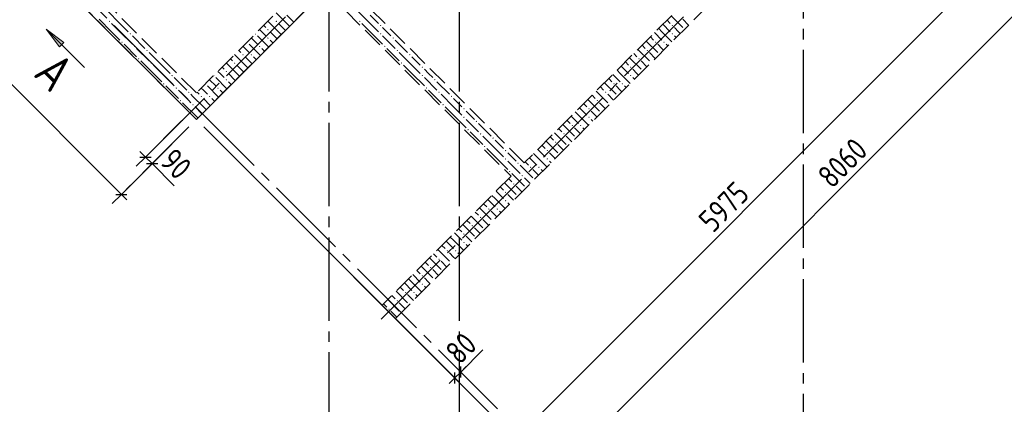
# Model space of a CAD drawing. Header units: millimetres. Extents: x 0 to 34506, y 0 to 42000.
# Tile 3 of 15: x 8085 to 17532, y 9201 to 12889. Entities that reach past the tile are written whole.
import ezdxf

# ---------------------------------------------------------------- set-up
doc = ezdxf.new("R2010")
doc.units = ezdxf.units.MM
doc.linetypes.add('______2', pattern=[270, 200, -70])
doc.linetypes.add('______5', pattern=[1100, 800, -100, 100, -100])
for name, color, linetype, lineweight in [('Standard', 7, 'Continuous', 25), ('ЖБ Перекрытие верхний уровень', 7, 'Continuous', 35), ('ЖБ Стена верхний уровень', 7, 'Continuous', 35), ('Оси', 40, '______5', 18), ('Размерная выноска', 7, 'Continuous', 13), ('Узлы символ', 7, 'Continuous', 25)]:
    doc.layers.add(name, color=color, linetype=linetype, lineweight=lineweight)
doc.styles.add('GOST 2.304-81', font='txt')
doc.styles.add('ISOCPEUR', font='txt')

msp = doc.modelspace()

# ---------------------------------------------------------------- hatches: boundary and pattern name
at = {"layer": 'ЖБ Стена верхний уровень', "linetype": 'Continuous', "lineweight": 18, "transparency": 33554687}
for points in [[(8941, 12873.1), (8947.5, 12879.6), (8954, 12873.1), (8947.5, 12866.6)], [(10541, 12873.1), (10547.5, 12879.6), (10554, 12873.1), (10547.5, 12866.6)], [(11341, 12873.1), (11347.5, 12879.6), (11354, 12873.1), (11347.5, 12866.6)], [(9141, 12753.1), (9147.5, 12759.6), (9154, 12753.1), (9147.5, 12746.6)], [(10350.2, 12756.9), (10354, 12753.1), (10347.5, 12746.6), (10343.7, 12750.4)], [(10461, 12793.1), (10467.5, 12799.6), (10474, 12793.1), (10467.5, 12786.6)], [(11541, 12833.1), (11547.5, 12839.6), (11554, 12833.1), (11547.5, 12826.6)], [(11541, 12753.1), (11547.5, 12759.6), (11554, 12753.1), (11547.5, 12746.6)], [(14341, 12833.1), (14347.5, 12839.6), (14354, 12833.1), (14347.5, 12826.6)], [(14341, 12753.1), (14347.5, 12759.6), (14354, 12753.1), (14347.5, 12746.6)], [(9061, 12673.1), (9067.5, 12679.6), (9074, 12673.1), (9067.5, 12666.6)], [(10270.2, 12676.9), (10274, 12673.1), (10267.5, 12666.6), (10263.7, 12670.4)], [(10461, 12713.1), (10467.5, 12719.6), (10474, 12713.1), (10467.5, 12706.6)], [(11661, 12713.1), (11667.5, 12719.6), (11674, 12713.1), (11667.5, 12706.6)], [(14181, 12673.1), (14187.5, 12679.6), (14194, 12673.1), (14187.5, 12666.6)], [(14261, 12673.1), (14267.5, 12679.6), (14274, 12673.1), (14267.5, 12666.6)], [(9181, 12633.1), (9187.5, 12639.6), (9194, 12633.1), (9187.5, 12626.6)], [(9301, 12593.1), (9307.5, 12599.6), (9314, 12593.1), (9307.5, 12586.6)], [(10381, 12633.1), (10387.5, 12639.6), (10394, 12633.1), (10387.5, 12626.6)], [(11581, 12633.1), (11587.5, 12639.6), (11594, 12633.1), (11587.5, 12626.6)], [(11701, 12593.1), (11707.5, 12599.6), (11714, 12593.1), (11707.5, 12586.6)], [(14101, 12593.1), (14107.5, 12599.6), (14114, 12593.1), (14107.5, 12586.6)], [(9221, 12513.1), (9227.5, 12519.6), (9234, 12513.1), (9227.5, 12506.6)], [(9341, 12473.1), (9347.5, 12479.6), (9354, 12473.1), (9347.5, 12466.6)], [(10141, 12473.1), (10147.5, 12479.6), (10154, 12473.1), (10147.5, 12466.6)], [(10221, 12553.1), (10227.5, 12559.6), (10234, 12553.1), (10227.5, 12546.6)], [(10301, 12553.1), (10307.5, 12559.6), (10314, 12553.1), (10307.5, 12546.6)], [(11741, 12473.1), (11747.5, 12479.6), (11754, 12473.1), (11747.5, 12466.6)], [(11821, 12553.1), (11827.5, 12559.6), (11834, 12553.1), (11827.5, 12546.6)], [(14021, 12513.1), (14027.5, 12519.6), (14034, 12513.1), (14027.5, 12506.6)], [(10061, 12393.1), (10067.5, 12399.6), (10074, 12393.1), (10067.5, 12386.6)], [(11941, 12433.1), (11947.5, 12439.6), (11954, 12433.1), (11947.5, 12426.6)], [(13941, 12433.1), (13947.5, 12439.6), (13954, 12433.1), (13947.5, 12426.6)], [(9541, 12353.1), (9547.5, 12359.6), (9554, 12353.1), (9547.5, 12346.6)], [(9950.2, 12356.9), (9954, 12353.1), (9947.5, 12346.6), (9943.7, 12350.4)], [(10061, 12313.1), (10067.5, 12319.6), (10074, 12313.1), (10067.5, 12306.6)], [(11941, 12353.1), (11947.5, 12359.6), (11954, 12353.1), (11947.5, 12346.6)], [(12061, 12313.1), (12067.5, 12319.6), (12074, 12313.1), (12067.5, 12306.6)], [(13941, 12353.1), (13947.5, 12359.6), (13954, 12353.1), (13947.5, 12346.6)], [(9461, 12273.1), (9467.5, 12279.6), (9474, 12273.1), (9467.5, 12266.6)], [(9581, 12233.1), (9587.5, 12239.6), (9594, 12233.1), (9587.5, 12226.6)], [(9701, 12193.1), (9707.5, 12199.6), (9714, 12193.1), (9707.5, 12186.6)], [(9870.2, 12276.9), (9874, 12273.1), (9867.5, 12266.6), (9863.7, 12270.4)], [(9981, 12233.1), (9987.5, 12239.6), (9994, 12233.1), (9987.5, 12226.6)], [(11981, 12233.1), (11987.5, 12239.6), (11994, 12233.1), (11987.5, 12226.6)], [(12101, 12193.1), (12107.5, 12199.6), (12114, 12193.1), (12107.5, 12186.6)], [(13701, 12193.1), (13707.5, 12199.6), (13714, 12193.1), (13707.5, 12186.6)], [(13781, 12273.1), (13787.5, 12279.6), (13794, 12273.1), (13787.5, 12266.6)], [(13861, 12273.1), (13867.5, 12279.6), (13874, 12273.1), (13867.5, 12266.6)], [(9621, 12113.1), (9627.5, 12119.6), (9634, 12113.1), (9627.5, 12106.6)], [(9821, 12153.1), (9827.5, 12159.6), (9834, 12153.1), (9827.5, 12146.6)], [(9901, 12153.1), (9907.5, 12159.6), (9914, 12153.1), (9907.5, 12146.6)], [(12221, 12153.1), (12227.5, 12159.6), (12234, 12153.1), (12227.5, 12146.6)], [(13621, 12113.1), (13627.5, 12119.6), (13634, 12113.1), (13627.5, 12106.6)], [(9741, 12073.1), (9747.5, 12079.6), (9754, 12073.1), (9747.5, 12066.6)], [(12141, 12073.1), (12147.5, 12079.6), (12154, 12073.1), (12147.5, 12066.6)], [(12341, 12033.1), (12347.5, 12039.6), (12354, 12033.1), (12347.5, 12026.6)], [(13541, 12033.1), (13547.5, 12039.6), (13554, 12033.1), (13547.5, 12026.6)], [(12341, 11953.1), (12347.5, 11959.6), (12354, 11953.1), (12347.5, 11946.6)], [(12461, 11913.1), (12467.5, 11919.6), (12474, 11913.1), (12467.5, 11906.6)], [(13541, 11953.1), (13547.5, 11959.6), (13554, 11953.1), (13547.5, 11946.6)], [(12381, 11833.1), (12387.5, 11839.6), (12394, 11833.1), (12387.5, 11826.6)], [(13381, 11873.1), (13387.5, 11879.6), (13394, 11873.1), (13387.5, 11866.6)], [(13461, 11873.1), (13467.5, 11879.6), (13474, 11873.1), (13467.5, 11866.6)], [(12501, 11793.1), (12507.5, 11799.6), (12514, 11793.1), (12507.5, 11786.6)], [(12621, 11753.1), (12627.5, 11759.6), (12634, 11753.1), (12627.5, 11746.6)], [(13221, 11713.1), (13227.5, 11719.6), (13234, 11713.1), (13227.5, 11706.6)], [(13301, 11793.1), (13307.5, 11799.6), (13314, 11793.1), (13307.5, 11786.6)], [(12541, 11673.1), (12547.5, 11679.6), (12554, 11673.1), (12547.5, 11666.6)], [(12741, 11633.1), (12747.5, 11639.6), (12754, 11633.1), (12747.5, 11626.6)], [(13141, 11633.1), (13147.5, 11639.6), (13154, 11633.1), (13147.5, 11626.6)], [(12741, 11553.1), (12747.5, 11559.6), (12754, 11553.1), (12747.5, 11546.6)], [(13141, 11553.1), (13147.5, 11559.6), (13154, 11553.1), (13147.5, 11546.6)], [(12781, 11433.1), (12787.5, 11439.6), (12794, 11433.1), (12787.5, 11426.6)], [(12861, 11513.1), (12867.5, 11519.6), (12874, 11513.1), (12867.5, 11506.6)], [(12981, 11473.1), (12987.5, 11479.6), (12994, 11473.1), (12987.5, 11466.6)], [(13061, 11473.1), (13067.5, 11479.6), (13074, 11473.1), (13067.5, 11466.6)], [(12901, 11393.1), (12907.5, 11399.6), (12914, 11393.1), (12907.5, 11386.6)], [(12821, 11313.1), (12827.5, 11319.6), (12834, 11313.1), (12827.5, 11306.6)], [(12741, 11233.1), (12747.5, 11239.6), (12754, 11233.1), (12747.5, 11226.6)], [(12741, 11153.1), (12747.5, 11159.6), (12754, 11153.1), (12747.5, 11146.6)], [(12581, 11073.1), (12587.5, 11079.6), (12594, 11073.1), (12587.5, 11066.6)], [(12661, 11073.1), (12667.5, 11079.6), (12674, 11073.1), (12667.5, 11066.6)], [(12501, 10993.1), (12507.5, 10999.6), (12514, 10993.1), (12507.5, 10986.6)], [(12421, 10913.1), (12427.5, 10919.6), (12434, 10913.1), (12427.5, 10906.6)], [(12341, 10833.1), (12347.5, 10839.6), (12354, 10833.1), (12347.5, 10826.6)], [(12181, 10673.1), (12187.5, 10679.6), (12194, 10673.1), (12187.5, 10666.6)], [(12261, 10673.1), (12267.5, 10679.6), (12274, 10673.1), (12267.5, 10666.6)], [(12341, 10753.1), (12347.5, 10759.6), (12354, 10753.1), (12347.5, 10746.6)], [(12101, 10593.1), (12107.5, 10599.6), (12114, 10593.1), (12107.5, 10586.6)], [(12021, 10513.1), (12027.5, 10519.6), (12034, 10513.1), (12027.5, 10506.6)], [(11941, 10433.1), (11947.5, 10439.6), (11954, 10433.1), (11947.5, 10426.6)], [(11941, 10353.1), (11947.5, 10359.6), (11954, 10353.1), (11947.5, 10346.6)], [(11781, 10273.1), (11787.5, 10279.6), (11794, 10273.1), (11787.5, 10266.6)], [(11861, 10273.1), (11867.5, 10279.6), (11874, 10273.1), (11867.5, 10266.6)], [(11621, 10113.1), (11627.5, 10119.6), (11634, 10113.1), (11627.5, 10106.6)], [(11701, 10193.1), (11707.5, 10199.6), (11714, 10193.1), (11707.5, 10186.6)]]:
    msp.add_hatch(color=7, dxfattribs=at).paths.add_polyline_path(points, flags=16)
at = {"layer": 'Узлы символ', "linetype": 'Continuous', "lineweight": 13, "transparency": 33554687}
msp.add_hatch(color=7, dxfattribs=at).paths.add_polyline_path([(8467.2, 12627.3), (8340, 12797), (8509.7, 12669.7)], flags=16)

# ---------------------------------------------------------------- linework, layer by layer
at = {"layer": 'Standard', "color": 7, "linetype": 'Continuous', "lineweight": 13, "transparency": 33554687}
for p, q in [((5942.9, 14331.7), (9061.3, 11213.4)), ((13258, 8567.5), (18957.3, 14266.7)), ((17067.7, 13094.5), (12842.7, 8869.6)), ((9292.5, 11571.9), (9239.4, 11624.9)), ((9292.5, 11571.9), (9356.1, 11508.2)), ((9356.1, 11508.2), (9409.1, 11455.2)), ((9061.3, 11213.4), (9114.3, 11160.4)), ((12316.1, 9509.3), (12369.2, 9562.4)), ((12259.6, 9452.8), (12206.5, 9399.7)), ((12259.6, 9452.8), (12316.1, 9509.3))]:
    msp.add_line(p, q, dxfattribs=at)
at = {"layer": 'Standard', "color": 251, "linetype": 'Continuous', "lineweight": -3, "true_color": 0x656565, "transparency": 33554687}
for p, q in [((9061.3, 11213.4), (9709.4, 11861.5)), ((12259.6, 9452.8), (9850.8, 11861.5)), ((12842.7, 8869.6), (9850.8, 11861.5)), ((9292.5, 11571.9), (9380.9, 11660.3)), ((9292.5, 11571.9), (9204.1, 11483.5)), ((9356.1, 11508.2), (9444.5, 11596.6)), ((9356.1, 11508.2), (9267.7, 11419.8)), ((9061.3, 11213.4), (9149.7, 11301.8)), ((9061.3, 11213.4), (8972.9, 11125)), ((12259.6, 9452.8), (12171.2, 9541.2)), ((12316.1, 9509.3), (12227.7, 9597.7)), ((12259.6, 9452.8), (12347.9, 9364.4)), ((12316.1, 9509.3), (12404.5, 9421)), ((12316.1, 9509.3), (12316.1, 9509.3))]:
    msp.add_line(p, q, dxfattribs=at)
at = {"layer": 'Standard', "color": 7, "linetype": 'Continuous', "lineweight": 25, "transparency": 33554687}
for p, q in [((9239.4, 11571.9), (9345.5, 11571.9)), ((9303.1, 11508.2), (9409.1, 11508.2)), ((9008.2, 11213.4), (9114.3, 11213.4)), ((12316.1, 9456.3), (12316.1, 9562.4)), ((12259.6, 9399.7), (12259.6, 9505.8))]:
    msp.add_line(p, q, dxfattribs=at)
at = {"layer": 'Standard', "color": 251, "linetype": 'Continuous', "lineweight": -3, "true_color": 0x656565, "transparency": 33554687}
for points in [[(9292.5, 11571.9), (9638.8, 11918.2), (9638.8, 11918.2), (9645.8, 11925.2)], [(9356.1, 11508.2), (9384, 11536.1), (9384, 11536.1), (9709.4, 11861.5)]]:
    msp.add_lwpolyline(points, dxfattribs=at)
at = {"layer": 'ЖБ Перекрытие верхний уровень', "color": 7, "linetype": 'Continuous', "lineweight": 35, "transparency": 33554687}
for p, q in [((9780.1, 11932.2), (14005.1, 16157.2)), ((7213.3, 14499), (9780.1, 11932.2))]:
    msp.add_line(p, q, dxfattribs=at)
at = {"layer": 'ЖБ Стена верхний уровень', "color": 251, "linetype": '______2', "lineweight": 13, "true_color": 0x656565, "transparency": 33554687}
for p, q in [((17777.5, 16365.8), (12926.7, 11515)), ((11689.3, 10023), (17904.8, 16238.5)), ((11661, 14067.7), (9780.1, 12186.8)), ((9780.1, 12186.8), (8578, 13388.9)), ((8450.7, 13261.6), (9652.8, 12059.5)), ((12926.7, 11515), (11144.8, 13296.9)), ((9780.1, 11932.2), (11017.5, 13169.7)), ((11017.5, 13169.7), (12799.4, 11387.8)), ((9652.8, 12059.5), (9780.1, 11932.2)), ((12799.4, 11387.8), (11562, 10150.3)), ((11562, 10150.3), (11689.3, 10023))]:
    msp.add_line(p, q, dxfattribs=at)
at = {"layer": 'ЖБ Стена верхний уровень', "color": 9, "linetype": 'Continuous', "lineweight": 18, "true_color": 0xc7c7c7, "transparency": 33554687}
for p, q in [((9047.5, 12853.1), (8927.5, 12973.1)), ((10647.5, 12853.1), (10547, 12953.6)), ((11447.5, 12853.1), (11327.5, 12973.1)), ((8967.5, 12773.1), (8847.5, 12893.1)), ((8967.5, 12853.1), (9047.5, 12773.1)), ((9047.5, 12853.1), (9127.5, 12773.1)), ((10567.5, 12773.1), (10467, 12873.6)), ((10567.5, 12853.1), (10634.2, 12786.4)), ((10647.5, 12933.1), (10714.2, 12866.4)), ((10647.5, 12853.1), (10674.2, 12826.4)), ((11367.5, 12853.1), (11447.5, 12773.1)), ((11447.5, 12933.1), (11527.5, 12853.1)), ((11447.5, 12853.1), (11527.5, 12773.1)), ((14296.1, 12884.5), (14327.5, 12853.1)), ((14336.1, 12924.5), (14447.5, 12813.1)), ((14503.4, 12837.2), (14447.5, 12893.1)), ((8967.5, 12773.1), (9047.5, 12693.1)), ((9047.5, 12773.1), (9167.5, 12653.1)), ((10407.5, 12773.1), (10387, 12793.6)), ((10447.5, 12733.1), (10407.5, 12773.1)), ((10427, 12833.6), (10447.5, 12813.1)), ((10487.5, 12773.1), (10554.2, 12706.4)), ((10567.5, 12773.1), (10594.2, 12746.4)), ((11447.5, 12773.1), (11567.5, 12653.1)), ((11607.5, 12773.1), (11567.5, 12813.1)), ((11647.5, 12733.1), (11607.5, 12773.1)), ((14176.1, 12764.5), (14247.5, 12693.1)), ((14216.1, 12804.5), (14247.5, 12773.1)), ((14247.5, 12773.1), (14343.4, 12677.2)), ((14256.1, 12844.5), (14327.5, 12773.1)), ((14407.5, 12773.1), (14367.5, 12813.1)), ((14423.4, 12757.2), (14407.5, 12773.1)), ((9167.5, 12733.1), (9287.5, 12613.1)), ((10307, 12713.6), (10367.5, 12653.1)), ((10367.5, 12733.1), (10474.2, 12626.4)), ((10487.5, 12693.1), (10514.2, 12666.4)), ((11567.5, 12733.1), (11687.5, 12613.1)), ((11687.5, 12693.1), (11807.5, 12573.1)), ((14096.1, 12684.5), (14207.5, 12573.1)), ((14136.1, 12724.5), (14167.5, 12693.1)), ((14367.5, 12733.1), (14383.4, 12717.2)), ((9087.5, 12653.1), (9207.5, 12533.1)), ((9207.5, 12613.1), (9327.5, 12493.1)), ((9447.5, 12453.1), (9327.5, 12573.1)), ((10187, 12593.6), (10207.5, 12573.1)), ((10247.5, 12613.1), (10227, 12633.6)), ((10287.5, 12573.1), (10247.5, 12613.1)), ((10287.5, 12653.1), (10394.2, 12546.4)), ((10407.5, 12613.1), (10434.2, 12586.4)), ((11607.5, 12613.1), (11727.5, 12493.1)), ((11847.5, 12453.1), (11727.5, 12573.1)), ((13976.1, 12564.5), (14007.5, 12533.1)), ((14016.1, 12604.5), (14127.5, 12493.1)), ((14056.1, 12644.5), (14087.5, 12613.1)), ((14183.4, 12517.2), (14127.5, 12573.1)), ((14247.5, 12613.1), (14207.5, 12653.1)), ((14263.4, 12597.2), (14247.5, 12613.1)), ((14287.5, 12653.1), (14303.4, 12637.2)), ((9367.5, 12373.1), (9247.5, 12493.1)), ((10167.5, 12373.1), (10067, 12473.6)), ((10107, 12513.6), (10127.5, 12493.1)), ((10247.5, 12453.1), (10147, 12553.6)), ((10247.5, 12533.1), (10314.2, 12466.4)), ((10327.5, 12533.1), (10354.2, 12506.4)), ((11847.5, 12533.1), (11927.5, 12453.1)), ((13896.1, 12484.5), (13927.5, 12453.1)), ((13936.1, 12524.5), (14047.5, 12413.1)), ((14103.4, 12437.2), (14047.5, 12493.1)), ((9367.5, 12453.1), (9447.5, 12373.1)), ((9447.5, 12453.1), (9527.5, 12373.1)), ((10007.5, 12373.1), (9987, 12393.6)), ((10027, 12433.6), (10047.5, 12413.1)), ((10167.5, 12453.1), (10234.2, 12386.4)), ((10247.5, 12453.1), (10274.2, 12426.4)), ((11767.5, 12453.1), (11847.5, 12373.1)), ((11847.5, 12453.1), (11927.5, 12373.1)), ((12007.5, 12373.1), (11967.5, 12413.1)), ((13816.1, 12404.5), (13847.5, 12373.1)), ((13856.1, 12444.5), (13927.5, 12373.1)), ((14007.5, 12373.1), (13967.5, 12413.1)), ((9367.5, 12373.1), (9447.5, 12293.1)), ((9447.5, 12373.1), (9567.5, 12253.1)), ((9567.5, 12333.1), (9687.5, 12213.1)), ((9907, 12313.6), (9967.5, 12253.1)), ((9967.5, 12333.1), (10074.2, 12226.4)), ((10047.5, 12333.1), (10007.5, 12373.1)), ((10087.5, 12373.1), (10154.2, 12306.4)), ((10087.5, 12293.1), (10114.2, 12266.4)), ((10167.5, 12373.1), (10194.2, 12346.4)), ((11847.5, 12373.1), (11967.5, 12253.1)), ((11967.5, 12333.1), (12087.5, 12213.1)), ((12047.5, 12333.1), (12007.5, 12373.1)), ((12087.5, 12293.1), (12207.5, 12173.1)), ((13696.1, 12284.5), (13807.5, 12173.1)), ((13736.1, 12324.5), (13767.5, 12293.1)), ((13776.1, 12364.5), (13847.5, 12293.1)), ((13847.5, 12373.1), (13943.4, 12277.2)), ((13967.5, 12333.1), (13983.4, 12317.2)), ((14023.4, 12357.2), (14007.5, 12373.1)), ((9487.5, 12253.1), (9607.5, 12133.1)), ((9607.5, 12213.1), (9707, 12113.6)), ((9787, 12193.6), (9807.5, 12173.1)), ((9847.5, 12213.1), (9827, 12233.6)), ((9887.5, 12173.1), (9847.5, 12213.1)), ((9887.5, 12253.1), (9994.2, 12146.4)), ((10007.5, 12213.1), (10034.2, 12186.4)), ((12007.5, 12213.1), (12127.5, 12093.1)), ((13616.1, 12204.5), (13727.5, 12093.1)), ((13656.1, 12244.5), (13687.5, 12213.1)), ((13847.5, 12213.1), (13807.5, 12253.1)), ((13863.4, 12197.2), (13847.5, 12213.1)), ((13887.5, 12253.1), (13903.4, 12237.2)), ((9667, 12073.6), (9647.5, 12093.1)), ((9707, 12113.6), (9727.5, 12093.1)), ((9747, 12153.6), (9727.5, 12173.1)), ((9847.5, 12053.1), (9747, 12153.6)), ((9847.5, 12133.1), (9914.2, 12066.4)), ((9927.5, 12133.1), (9954.2, 12106.4)), ((12247.5, 12053.1), (12127.5, 12173.1)), ((12247.5, 12133.1), (12327.5, 12053.1)), ((13536.1, 12124.5), (13647.5, 12013.1)), ((13576.1, 12164.5), (13607.5, 12133.1)), ((13703.4, 12037.2), (13647.5, 12093.1)), ((13783.4, 12117.2), (13727.5, 12173.1)), ((9767.5, 11973.1), (9667, 12073.6)), ((9767.5, 12053.1), (9834.2, 11986.4)), ((9847.5, 12053.1), (9874.2, 12026.4)), ((12167.5, 12053.1), (12247.5, 11973.1)), ((12247.5, 12053.1), (12327.5, 11973.1)), ((12407.5, 11973.1), (12367.5, 12013.1)), ((13416.1, 12004.5), (13447.5, 11973.1)), ((13456.1, 12044.5), (13527.5, 11973.1)), ((13496.1, 12084.5), (13527.5, 12053.1)), ((13607.5, 11973.1), (13567.5, 12013.1)), ((9767.5, 11973.1), (9794.2, 11946.4)), ((12247.5, 11973.1), (12367.5, 11853.1)), ((12367.5, 11933.1), (12487.5, 11813.1)), ((12447.5, 11933.1), (12407.5, 11973.1)), ((13336.1, 11924.5), (13367.5, 11893.1)), ((13376.1, 11964.5), (13447.5, 11893.1)), ((13447.5, 11973.1), (13543.4, 11877.2)), ((13567.5, 11933.1), (13583.4, 11917.2)), ((13623.4, 11957.2), (13607.5, 11973.1)), ((12407.5, 11813.1), (12527.5, 11693.1)), ((12487.5, 11893.1), (12607.5, 11773.1)), ((13256.1, 11844.5), (13287.5, 11813.1)), ((13296.1, 11884.5), (13407.5, 11773.1)), ((13447.5, 11813.1), (13407.5, 11853.1)), ((13463.4, 11797.2), (13447.5, 11813.1)), ((13487.5, 11853.1), (13503.4, 11837.2)), ((12647.5, 11653.1), (12527.5, 11773.1)), ((12647.5, 11733.1), (12727.5, 11653.1)), ((13136.1, 11724.5), (13247.5, 11613.1)), ((13176.1, 11764.5), (13207.5, 11733.1)), ((13216.1, 11804.5), (13327.5, 11693.1)), ((13383.4, 11717.2), (13327.5, 11773.1)), ((12567.5, 11653.1), (12647.5, 11573.1)), ((12647.5, 11653.1), (12727.5, 11573.1)), ((13056.1, 11644.5), (13127.5, 11573.1)), ((13096.1, 11684.5), (13127.5, 11653.1)), ((13303.4, 11637.2), (13247.5, 11693.1)), ((12647.5, 11573.1), (12767.5, 11453.1)), ((12807.5, 11573.1), (12767.5, 11613.1)), ((12767.5, 11533.1), (12856.1, 11444.4)), ((12847.5, 11533.1), (12807.5, 11573.1)), ((12976.1, 11564.5), (13047.5, 11493.1)), ((13016.1, 11604.5), (13047.5, 11573.1)), ((13047.5, 11573.1), (13143.4, 11477.2)), ((13207.5, 11573.1), (13167.5, 11613.1)), ((13167.5, 11533.1), (13183.4, 11517.2)), ((13223.4, 11557.2), (13207.5, 11573.1)), ((12856.1, 11444.5), (12887.5, 11413.1)), ((12887.5, 11493.1), (12896.1, 11484.4)), ((12896.1, 11484.5), (13007.5, 11373.1)), ((12936.1, 11524.5), (12967.5, 11493.1)), ((13047.5, 11413.1), (13007.5, 11453.1)), ((13087.5, 11453.1), (13103.4, 11437.2)), ((12776.1, 11364.5), (12807.5, 11333.1)), ((12807.5, 11413.1), (12816.1, 11404.5)), ((12816.1, 11404.5), (12927.5, 11293.1)), ((12983.4, 11317.2), (12927.5, 11373.1)), ((13063.4, 11397.2), (13047.5, 11413.1)), ((12656.1, 11244.5), (12727.5, 11173.1)), ((12696.1, 11284.5), (12727.5, 11253.1)), ((12736.1, 11324.5), (12847.5, 11213.1)), ((12903.4, 11237.2), (12847.5, 11293.1)), ((12576.1, 11164.5), (12647.5, 11093.1)), ((12616.1, 11204.5), (12647.5, 11173.1)), ((12647.5, 11173.1), (12743.4, 11077.2)), ((12807.5, 11173.1), (12767.5, 11213.1)), ((12823.4, 11157.2), (12807.5, 11173.1)), ((12496.1, 11084.5), (12607.5, 10973.1)), ((12536.1, 11124.5), (12567.5, 11093.1)), ((12647.5, 11013.1), (12607.5, 11053.1)), ((12687.5, 11053.1), (12703.4, 11037.2)), ((12767.5, 11133.1), (12783.4, 11117.2)), ((12376.1, 10964.5), (12407.5, 10933.1)), ((12416.1, 11004.5), (12527.5, 10893.1)), ((12456.1, 11044.5), (12487.5, 11013.1)), ((12583.4, 10917.2), (12527.5, 10973.1)), ((12663.4, 10997.2), (12647.5, 11013.1)), ((12296.1, 10884.5), (12327.5, 10853.1)), ((12336.1, 10924.5), (12447.5, 10813.1)), ((12503.4, 10837.2), (12447.5, 10893.1)), ((12216.1, 10804.5), (12247.5, 10773.1)), ((12247.5, 10773.1), (12343.4, 10677.2)), ((12256.1, 10844.5), (12327.5, 10773.1)), ((12407.5, 10773.1), (12367.5, 10813.1)), ((12423.4, 10757.2), (12407.5, 10773.1)), ((12096.1, 10684.5), (12207.5, 10573.1)), ((12136.1, 10724.5), (12167.5, 10693.1)), ((12176.1, 10764.5), (12247.5, 10693.1)), ((12367.5, 10733.1), (12383.4, 10717.2)), ((12016.1, 10604.5), (12127.5, 10493.1)), ((12056.1, 10644.5), (12087.5, 10613.1)), ((12247.5, 10613.1), (12207.5, 10653.1)), ((12263.4, 10597.2), (12247.5, 10613.1)), ((12287.5, 10653.1), (12303.4, 10637.2)), ((11936.1, 10524.5), (12047.5, 10413.1)), ((11976.1, 10564.5), (12007.5, 10533.1)), ((12103.4, 10437.2), (12047.5, 10493.1)), ((12183.4, 10517.2), (12127.5, 10573.1)), ((11816.1, 10404.5), (11847.5, 10373.1)), ((11856.1, 10444.5), (11927.5, 10373.1)), ((11896.1, 10484.5), (11927.5, 10453.1)), ((12007.5, 10373.1), (11967.5, 10413.1)), ((11736.1, 10324.5), (11767.5, 10293.1)), ((11776.1, 10364.5), (11847.5, 10293.1)), ((11847.5, 10373.1), (11943.4, 10277.2)), ((11967.5, 10333.1), (11983.4, 10317.2)), ((12023.4, 10357.2), (12007.5, 10373.1)), ((11616.1, 10204.5), (11727.5, 10093.1)), ((11656.1, 10244.5), (11687.5, 10213.1)), ((11696.1, 10284.5), (11807.5, 10173.1)), ((11847.5, 10213.1), (11807.5, 10253.1)), ((11863.4, 10197.2), (11847.5, 10213.1)), ((11887.5, 10253.1), (11903.4, 10237.2)), ((11576.1, 10164.5), (11607.5, 10133.1)), ((11783.4, 10117.2), (11727.5, 10173.1)), ((11703.4, 10037.2), (11647.5, 10093.1))]:
    msp.add_line(p, q, dxfattribs=at)
at = {"layer": 'Оси', "color": 8, "linetype": '______5', "lineweight": -3, "transparency": 33554687}
for p, q in [((11050.5, 40500), (11050.5, 7060)), ((12300.5, 40500), (12300.5, 7060)), ((9292.2, 11571.6), (20389.5, 22668.9)), ((11554.9, 10016), (22298.7, 20759.7)), ((13447.2, 8378.2), (6277.4, 15548.1)), ((15600.5, 13700), (15600.5, 7060))]:
    msp.add_line(p, q, dxfattribs=at)
at = {"layer": 'Размерная выноска', "color": 7, "linetype": 'Continuous', "lineweight": 13, "transparency": 33554687}
for p, q in [((9356.1, 11508.2), (9568.2, 11296.1)), ((12316.1, 9509.3), (12528.3, 9721.5))]:
    msp.add_line(p, q, dxfattribs=at)
at = {"layer": 'Узлы символ', "color": 7, "linetype": 'Continuous', "lineweight": 13, "transparency": 33554687}
for p, q in [((8340, 12797), (8707.1, 12429.8)), ((8340, 12797), (8340, 12797)), ((8340, 12797), (8340, 12797)), ((8340, 12797), (8340, 12797)), ((8340, 12797), (8509.7, 12669.7)), ((8467.2, 12627.3), (8340, 12797)), ((8509.7, 12669.7), (8467.2, 12627.3)), ((8488.4, 12648.5), (8499, 12637.9))]:
    msp.add_line(p, q, dxfattribs=at)

# ---------------------------------------------------------------- texts
at = {"layer": 'Standard', "color": 7, "linetype": 'Continuous', "lineweight": 25, "transparency": 33554687, "char_height": 220, "attachment_point": 7, "style": 'GOST 2.304-81'}
for s, insert, width, rotation in [('8060', (15878.8, 11259), 672.625, 45), ('90', (9418, 11517.1), 391.311, 315), ('5975', (14737.5, 10835), 641.469, 45), ('80', (12307.3, 9571.2), 391.311, 45)]:
    msp.add_mtext(s, dxfattribs=dict(at, insert=insert, width=width, rotation=rotation))
at = {"layer": 'Узлы символ', "color": 7, "linetype": 'Continuous', "lineweight": 35, "transparency": 33554687, "insert": (8205.6, 12358.1), "char_height": 350, "width": 458.088, "attachment_point": 7, "rotation": 315, "style": 'ISOCPEUR'}
msp.add_mtext('\\W0.82;А', dxfattribs=at)

doc.saveas('drawing.dxf')
